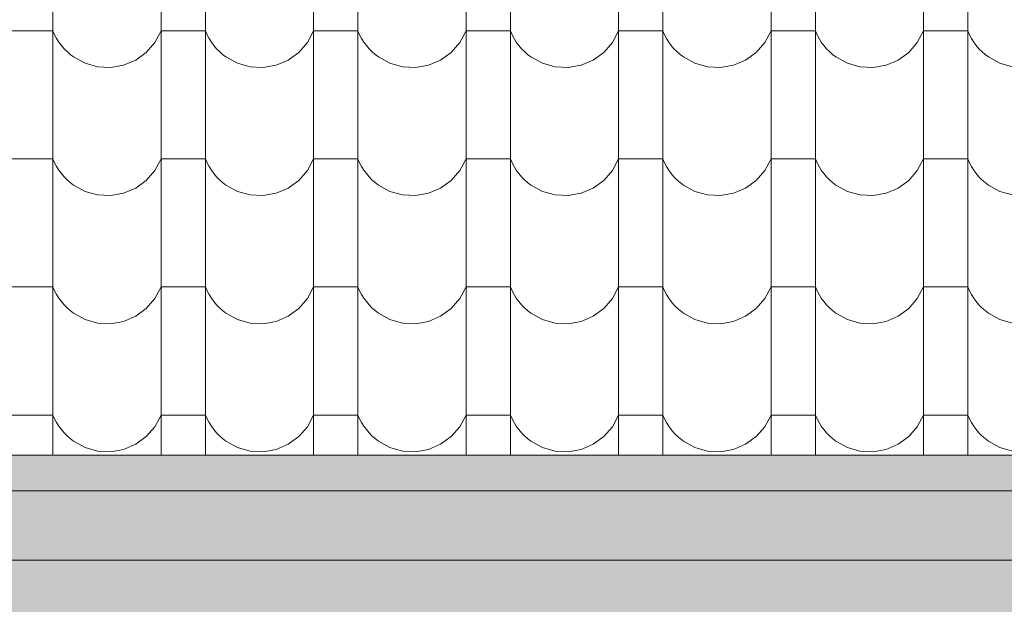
# Model space of a CAD drawing. Extents: x -547885 to -186295, y -25370 to 156194.
# Tile 237 of 256: x -365487 to -364422, y -18264 to -17631. Entities that reach past the tile are written whole.
import ezdxf

# ---------------------------------------------------------------- set-up
doc = ezdxf.new("R2010")
doc.units = 0
doc.header["$MEASUREMENT"] = 0
doc.linetypes.add('Dashed', pattern=[564.444447, 282.222223, -282.222223])
for name, color, linetype, lineweight, true_color in [('arch wypelnienia_Nr_Pióra__102', 7, 'Continuous', 9, 0xb4b4b4), ('arch wypelnienia_Nr_Pióra__2', 7, 'Continuous', 13, 0x7f7f7f), ('arch wypelnienia_Nr_Pióra__81', 7, 'Continuous', 13, 0x6a6a6a)]:
    doc.layers.add(name, color=color, linetype=linetype, lineweight=lineweight, true_color=true_color)
doc.layers.add('INWENT KONST. DREWNIANA_Nr_Pióra__21', color=7, linetype='Continuous', lineweight=9)
doc.layers.add('INWENT RURY SPUSTOWE_Nr_Pióra__21', color=7, linetype='Continuous', lineweight=9)

# ---------------------------------------------------------------- blocks, each defined once
blk = doc.blocks.new('*X1053')
at = {"layer": 'arch wypelnienia_Nr_Pióra__102', "linetype": 'Continuous'}
for p, q in [((-365451, -17589.5), (-365451, -17728)), ((-365334, -17589.5), (-365334, -17728)), ((-365286, -17589.5), (-365286, -17728)), ((-365169, -17589.5), (-365169, -17728)), ((-365121, -17589.5), (-365121, -17728)), ((-365004, -17589.5), (-365004, -17728)), ((-364956, -17589.5), (-364956, -17728)), ((-364839, -17589.5), (-364839, -17728)), ((-364791, -17589.5), (-364791, -17728)), ((-364674, -17589.5), (-364674, -17728)), ((-364626, -17589.5), (-364626, -17728)), ((-364509, -17589.5), (-364509, -17728)), ((-364461, -17589.5), (-364461, -17728)), ((-365475, -17643.5), (-365499, -17643.5)), ((-365451, -17643.5), (-365475, -17643.5)), ((-365451, -17643.5), (-365449.2, -17647.7)), ((-365340.7, -17656.1), (-365334, -17643.5)), ((-365310, -17643.5), (-365334, -17643.5)), ((-365286, -17643.5), (-365310, -17643.5)), ((-365286, -17643.5), (-365284.2, -17647.7)), ((-365175.7, -17656.1), (-365169, -17643.5)), ((-365145, -17643.5), (-365169, -17643.5)), ((-365121, -17643.5), (-365145, -17643.5)), ((-365121, -17643.5), (-365119.2, -17647.7)), ((-365010.7, -17656.1), (-365004, -17643.5)), ((-364980, -17643.5), (-365004, -17643.5)), ((-364956, -17643.5), (-364980, -17643.5)), ((-364956, -17643.5), (-364954.2, -17647.7)), ((-364845.7, -17656.1), (-364839, -17643.5)), ((-364815, -17643.5), (-364839, -17643.5)), ((-364791, -17643.5), (-364815, -17643.5)), ((-364791, -17643.5), (-364789.2, -17647.7)), ((-364680.7, -17656.1), (-364674, -17643.5)), ((-364650, -17643.5), (-364674, -17643.5)), ((-364626, -17643.5), (-364650, -17643.5)), ((-364626, -17643.5), (-364624.2, -17647.7)), ((-364515.7, -17656.1), (-364509, -17643.5)), ((-364485, -17643.5), (-364509, -17643.5)), ((-364461, -17643.5), (-364485, -17643.5)), ((-364461, -17643.5), (-364459.2, -17647.7)), ((-365449.2, -17647.7), (-365447, -17651.7)), ((-365447, -17651.7), (-365444.6, -17655.6)), ((-365284.2, -17647.7), (-365282, -17651.7)), ((-365282, -17651.7), (-365279.6, -17655.6)), ((-365119.2, -17647.7), (-365117, -17651.7)), ((-365117, -17651.7), (-365114.6, -17655.6)), ((-364954.2, -17647.7), (-364952, -17651.7)), ((-364952, -17651.7), (-364949.6, -17655.6)), ((-364789.2, -17647.7), (-364787, -17651.7)), ((-364787, -17651.7), (-364784.6, -17655.6)), ((-364624.2, -17647.7), (-364622, -17651.7)), ((-364622, -17651.7), (-364619.6, -17655.6)), ((-364459.2, -17647.7), (-364457, -17651.7)), ((-364457, -17651.7), (-364454.6, -17655.6)), ((-365444.6, -17655.6), (-365441.9, -17659.3)), ((-365441.9, -17659.3), (-365439, -17662.8)), ((-365439, -17662.8), (-365435.8, -17666)), ((-365350, -17666.8), (-365340.7, -17656.1)), ((-365279.6, -17655.6), (-365276.9, -17659.3)), ((-365276.9, -17659.3), (-365274, -17662.8)), ((-365274, -17662.8), (-365270.8, -17666)), ((-365185, -17666.8), (-365175.7, -17656.1)), ((-365114.6, -17655.6), (-365111.9, -17659.3)), ((-365111.9, -17659.3), (-365109, -17662.8)), ((-365109, -17662.8), (-365105.8, -17666)), ((-365020, -17666.8), (-365010.7, -17656.1)), ((-364949.6, -17655.6), (-364946.9, -17659.3)), ((-364946.9, -17659.3), (-364944, -17662.8)), ((-364944, -17662.8), (-364940.8, -17666)), ((-364855, -17666.8), (-364845.7, -17656.1)), ((-364784.6, -17655.6), (-364781.9, -17659.3)), ((-364781.9, -17659.3), (-364779, -17662.8)), ((-364779, -17662.8), (-364775.8, -17666)), ((-364690, -17666.8), (-364680.7, -17656.1)), ((-364619.6, -17655.6), (-364616.9, -17659.3)), ((-364616.9, -17659.3), (-364614, -17662.8)), ((-364614, -17662.8), (-364610.8, -17666)), ((-364525, -17666.8), (-364515.7, -17656.1)), ((-364454.6, -17655.6), (-364451.9, -17659.3)), ((-364451.9, -17659.3), (-364449, -17662.8)), ((-364449, -17662.8), (-364445.8, -17666)), ((-365435.8, -17666), (-365432.4, -17669)), ((-365432.4, -17669), (-365428.8, -17671.8)), ((-365428.8, -17671.8), (-365416.3, -17678.6)), ((-365374.5, -17680.7), (-365361.5, -17675.1)), ((-365361.5, -17675.1), (-365350, -17666.8)), ((-365270.8, -17666), (-365267.4, -17669)), ((-365267.4, -17669), (-365263.8, -17671.8)), ((-365263.8, -17671.8), (-365251.3, -17678.6)), ((-365209.5, -17680.7), (-365196.5, -17675.1)), ((-365196.5, -17675.1), (-365185, -17666.8)), ((-365105.8, -17666), (-365102.4, -17669)), ((-365102.4, -17669), (-365098.8, -17671.8)), ((-365098.8, -17671.8), (-365086.3, -17678.6)), ((-365044.5, -17680.7), (-365031.5, -17675.1)), ((-365031.5, -17675.1), (-365020, -17666.8)), ((-364940.8, -17666), (-364937.4, -17669)), ((-364937.4, -17669), (-364933.8, -17671.8)), ((-364933.8, -17671.8), (-364921.3, -17678.6)), ((-364879.5, -17680.7), (-364866.5, -17675.1)), ((-364866.5, -17675.1), (-364855, -17666.8)), ((-364775.8, -17666), (-364772.4, -17669)), ((-364772.4, -17669), (-364768.8, -17671.8)), ((-364768.8, -17671.8), (-364756.3, -17678.6)), ((-364714.5, -17680.7), (-364701.5, -17675.1)), ((-364701.5, -17675.1), (-364690, -17666.8)), ((-364610.8, -17666), (-364607.4, -17669)), ((-364607.4, -17669), (-364603.8, -17671.8)), ((-364603.8, -17671.8), (-364591.3, -17678.6)), ((-364549.5, -17680.7), (-364536.5, -17675.1)), ((-364536.5, -17675.1), (-364525, -17666.8)), ((-364445.8, -17666), (-364442.4, -17669)), ((-364442.4, -17669), (-364438.8, -17671.8)), ((-364438.8, -17671.8), (-364426.3, -17678.6)), ((-365416.3, -17678.6), (-365402.7, -17682.5)), ((-365402.7, -17682.5), (-365388.5, -17683.2)), ((-365388.5, -17683.2), (-365374.5, -17680.7)), ((-365251.3, -17678.6), (-365237.7, -17682.5)), ((-365237.7, -17682.5), (-365223.5, -17683.2)), ((-365223.5, -17683.2), (-365209.5, -17680.7)), ((-365086.3, -17678.6), (-365072.7, -17682.5)), ((-365072.7, -17682.5), (-365058.5, -17683.2)), ((-365058.5, -17683.2), (-365044.5, -17680.7)), ((-364921.3, -17678.6), (-364907.7, -17682.5)), ((-364907.7, -17682.5), (-364893.5, -17683.2)), ((-364893.5, -17683.2), (-364879.5, -17680.7)), ((-364756.3, -17678.6), (-364742.7, -17682.5)), ((-364742.7, -17682.5), (-364728.5, -17683.2)), ((-364728.5, -17683.2), (-364714.5, -17680.7)), ((-364591.3, -17678.6), (-364577.7, -17682.5)), ((-364577.7, -17682.5), (-364563.5, -17683.2)), ((-364563.5, -17683.2), (-364549.5, -17680.7)), ((-364426.3, -17678.6), (-364412.7, -17682.5)), ((-365451, -17728), (-365451, -17866.5)), ((-365334, -17728), (-365334, -17866.5)), ((-365286, -17728), (-365286, -17866.5)), ((-365169, -17728), (-365169, -17866.5)), ((-365121, -17728), (-365121, -17866.5)), ((-365004, -17728), (-365004, -17866.5)), ((-364956, -17728), (-364956, -17866.5)), ((-364839, -17728), (-364839, -17866.5)), ((-364791, -17728), (-364791, -17866.5)), ((-364674, -17728), (-364674, -17866.5)), ((-364626, -17728), (-364626, -17866.5)), ((-364509, -17728), (-364509, -17866.5)), ((-364461, -17728), (-364461, -17866.5)), ((-365475, -17782), (-365499, -17782)), ((-365451, -17782), (-365475, -17782)), ((-365451, -17782), (-365449.2, -17786.2)), ((-365340.7, -17794.6), (-365334, -17782)), ((-365310, -17782), (-365334, -17782)), ((-365286, -17782), (-365310, -17782)), ((-365286, -17782), (-365284.2, -17786.2)), ((-365175.7, -17794.6), (-365169, -17782)), ((-365145, -17782), (-365169, -17782)), ((-365121, -17782), (-365145, -17782)), ((-365121, -17782), (-365119.2, -17786.2)), ((-365010.7, -17794.6), (-365004, -17782)), ((-364980, -17782), (-365004, -17782)), ((-364956, -17782), (-364980, -17782)), ((-364956, -17782), (-364954.2, -17786.2)), ((-364845.7, -17794.6), (-364839, -17782)), ((-364815, -17782), (-364839, -17782)), ((-364791, -17782), (-364815, -17782)), ((-364791, -17782), (-364789.2, -17786.2)), ((-364680.7, -17794.6), (-364674, -17782)), ((-364650, -17782), (-364674, -17782)), ((-364626, -17782), (-364650, -17782)), ((-364626, -17782), (-364624.2, -17786.2)), ((-364515.7, -17794.6), (-364509, -17782)), ((-364485, -17782), (-364509, -17782)), ((-364461, -17782), (-364485, -17782)), ((-364461, -17782), (-364459.2, -17786.2)), ((-365449.2, -17786.2), (-365447, -17790.2)), ((-365447, -17790.2), (-365444.6, -17794.1)), ((-365284.2, -17786.2), (-365282, -17790.2)), ((-365282, -17790.2), (-365279.6, -17794.1)), ((-365119.2, -17786.2), (-365117, -17790.2)), ((-365117, -17790.2), (-365114.6, -17794.1)), ((-364954.2, -17786.2), (-364952, -17790.2)), ((-364952, -17790.2), (-364949.6, -17794.1)), ((-364789.2, -17786.2), (-364787, -17790.2)), ((-364787, -17790.2), (-364784.6, -17794.1)), ((-364624.2, -17786.2), (-364622, -17790.2)), ((-364622, -17790.2), (-364619.6, -17794.1)), ((-364459.2, -17786.2), (-364457, -17790.2)), ((-364457, -17790.2), (-364454.6, -17794.1)), ((-365444.6, -17794.1), (-365441.9, -17797.8)), ((-365441.9, -17797.8), (-365439, -17801.3)), ((-365439, -17801.3), (-365435.8, -17804.5)), ((-365350, -17805.3), (-365340.7, -17794.6)), ((-365279.6, -17794.1), (-365276.9, -17797.8)), ((-365276.9, -17797.8), (-365274, -17801.3)), ((-365274, -17801.3), (-365270.8, -17804.5)), ((-365185, -17805.3), (-365175.7, -17794.6)), ((-365114.6, -17794.1), (-365111.9, -17797.8)), ((-365111.9, -17797.8), (-365109, -17801.3)), ((-365109, -17801.3), (-365105.8, -17804.5)), ((-365020, -17805.3), (-365010.7, -17794.6)), ((-364949.6, -17794.1), (-364946.9, -17797.8)), ((-364946.9, -17797.8), (-364944, -17801.3)), ((-364944, -17801.3), (-364940.8, -17804.5)), ((-364855, -17805.3), (-364845.7, -17794.6)), ((-364784.6, -17794.1), (-364781.9, -17797.8)), ((-364781.9, -17797.8), (-364779, -17801.3)), ((-364779, -17801.3), (-364775.8, -17804.5)), ((-364690, -17805.3), (-364680.7, -17794.6)), ((-364619.6, -17794.1), (-364616.9, -17797.8)), ((-364616.9, -17797.8), (-364614, -17801.3)), ((-364614, -17801.3), (-364610.8, -17804.5)), ((-364525, -17805.3), (-364515.7, -17794.6)), ((-364454.6, -17794.1), (-364451.9, -17797.8)), ((-364451.9, -17797.8), (-364449, -17801.3)), ((-364449, -17801.3), (-364445.8, -17804.5)), ((-365435.8, -17804.5), (-365432.4, -17807.5)), ((-365432.4, -17807.5), (-365428.8, -17810.3)), ((-365428.8, -17810.3), (-365416.3, -17817.1)), ((-365374.5, -17819.2), (-365361.5, -17813.6)), ((-365361.5, -17813.6), (-365350, -17805.3)), ((-365270.8, -17804.5), (-365267.4, -17807.5)), ((-365267.4, -17807.5), (-365263.8, -17810.3)), ((-365263.8, -17810.3), (-365251.3, -17817.1)), ((-365209.5, -17819.2), (-365196.5, -17813.6)), ((-365196.5, -17813.6), (-365185, -17805.3)), ((-365105.8, -17804.5), (-365102.4, -17807.5)), ((-365102.4, -17807.5), (-365098.8, -17810.3)), ((-365098.8, -17810.3), (-365086.3, -17817.1)), ((-365044.5, -17819.2), (-365031.5, -17813.6)), ((-365031.5, -17813.6), (-365020, -17805.3)), ((-364940.8, -17804.5), (-364937.4, -17807.5)), ((-364937.4, -17807.5), (-364933.8, -17810.3)), ((-364933.8, -17810.3), (-364921.3, -17817.1)), ((-364879.5, -17819.2), (-364866.5, -17813.6)), ((-364866.5, -17813.6), (-364855, -17805.3)), ((-364775.8, -17804.5), (-364772.4, -17807.5)), ((-364772.4, -17807.5), (-364768.8, -17810.3)), ((-364768.8, -17810.3), (-364756.3, -17817.1)), ((-364714.5, -17819.2), (-364701.5, -17813.6)), ((-364701.5, -17813.6), (-364690, -17805.3)), ((-364610.8, -17804.5), (-364607.4, -17807.5)), ((-364607.4, -17807.5), (-364603.8, -17810.3)), ((-364603.8, -17810.3), (-364591.3, -17817.1)), ((-364549.5, -17819.2), (-364536.5, -17813.6)), ((-364536.5, -17813.6), (-364525, -17805.3)), ((-364445.8, -17804.5), (-364442.4, -17807.5)), ((-364442.4, -17807.5), (-364438.8, -17810.3)), ((-364438.8, -17810.3), (-364426.3, -17817.1)), ((-365416.3, -17817.1), (-365402.7, -17821)), ((-365402.7, -17821), (-365388.5, -17821.7)), ((-365388.5, -17821.7), (-365374.5, -17819.2)), ((-365251.3, -17817.1), (-365237.7, -17821)), ((-365237.7, -17821), (-365223.5, -17821.7)), ((-365223.5, -17821.7), (-365209.5, -17819.2)), ((-365086.3, -17817.1), (-365072.7, -17821)), ((-365072.7, -17821), (-365058.5, -17821.7)), ((-365058.5, -17821.7), (-365044.5, -17819.2)), ((-364921.3, -17817.1), (-364907.7, -17821)), ((-364907.7, -17821), (-364893.5, -17821.7)), ((-364893.5, -17821.7), (-364879.5, -17819.2)), ((-364756.3, -17817.1), (-364742.7, -17821)), ((-364742.7, -17821), (-364728.5, -17821.7)), ((-364728.5, -17821.7), (-364714.5, -17819.2)), ((-364591.3, -17817.1), (-364577.7, -17821)), ((-364577.7, -17821), (-364563.5, -17821.7)), ((-364563.5, -17821.7), (-364549.5, -17819.2)), ((-364426.3, -17817.1), (-364412.7, -17821)), ((-365451, -17866.5), (-365451, -18005)), ((-365334, -17866.5), (-365334, -18005)), ((-365286, -17866.5), (-365286, -18005)), ((-365169, -17866.5), (-365169, -18005)), ((-365121, -17866.5), (-365121, -18005)), ((-365004, -17866.5), (-365004, -18005)), ((-364956, -17866.5), (-364956, -18005)), ((-364839, -17866.5), (-364839, -18005)), ((-364791, -17866.5), (-364791, -18005)), ((-364674, -17866.5), (-364674, -18005)), ((-364626, -17866.5), (-364626, -18005)), ((-364509, -17866.5), (-364509, -18005)), ((-364461, -17866.5), (-364461, -18005)), ((-365475, -17920.5), (-365499, -17920.5)), ((-365451, -17920.5), (-365475, -17920.5)), ((-365451, -17920.5), (-365449.2, -17924.7)), ((-365340.7, -17933.1), (-365334, -17920.5)), ((-365310, -17920.5), (-365334, -17920.5)), ((-365286, -17920.5), (-365310, -17920.5)), ((-365286, -17920.5), (-365284.2, -17924.7)), ((-365175.7, -17933.1), (-365169, -17920.5)), ((-365145, -17920.5), (-365169, -17920.5)), ((-365121, -17920.5), (-365145, -17920.5)), ((-365121, -17920.5), (-365119.2, -17924.7)), ((-365010.7, -17933.1), (-365004, -17920.5)), ((-364980, -17920.5), (-365004, -17920.5)), ((-364956, -17920.5), (-364980, -17920.5)), ((-364956, -17920.5), (-364954.2, -17924.7)), ((-364845.7, -17933.1), (-364839, -17920.5)), ((-364815, -17920.5), (-364839, -17920.5)), ((-364791, -17920.5), (-364815, -17920.5)), ((-364791, -17920.5), (-364789.2, -17924.7)), ((-364680.7, -17933.1), (-364674, -17920.5)), ((-364650, -17920.5), (-364674, -17920.5)), ((-364626, -17920.5), (-364650, -17920.5)), ((-364626, -17920.5), (-364624.2, -17924.7)), ((-364515.7, -17933.1), (-364509, -17920.5)), ((-364485, -17920.5), (-364509, -17920.5)), ((-364461, -17920.5), (-364485, -17920.5)), ((-364461, -17920.5), (-364459.2, -17924.7)), ((-365449.2, -17924.7), (-365447, -17928.7)), ((-365447, -17928.7), (-365444.6, -17932.6)), ((-365284.2, -17924.7), (-365282, -17928.7)), ((-365282, -17928.7), (-365279.6, -17932.6)), ((-365119.2, -17924.7), (-365117, -17928.7)), ((-365117, -17928.7), (-365114.6, -17932.6)), ((-364954.2, -17924.7), (-364952, -17928.7)), ((-364952, -17928.7), (-364949.6, -17932.6)), ((-364789.2, -17924.7), (-364787, -17928.7)), ((-364787, -17928.7), (-364784.6, -17932.6)), ((-364624.2, -17924.7), (-364622, -17928.7)), ((-364622, -17928.7), (-364619.6, -17932.6)), ((-364459.2, -17924.7), (-364457, -17928.7)), ((-364457, -17928.7), (-364454.6, -17932.6)), ((-365444.6, -17932.6), (-365441.9, -17936.3)), ((-365441.9, -17936.3), (-365439, -17939.8)), ((-365439, -17939.8), (-365435.8, -17943)), ((-365350, -17943.8), (-365340.7, -17933.1)), ((-365279.6, -17932.6), (-365276.9, -17936.3)), ((-365276.9, -17936.3), (-365274, -17939.8)), ((-365274, -17939.8), (-365270.8, -17943)), ((-365185, -17943.8), (-365175.7, -17933.1)), ((-365114.6, -17932.6), (-365111.9, -17936.3)), ((-365111.9, -17936.3), (-365109, -17939.8)), ((-365109, -17939.8), (-365105.8, -17943)), ((-365020, -17943.8), (-365010.7, -17933.1)), ((-364949.6, -17932.6), (-364946.9, -17936.3)), ((-364946.9, -17936.3), (-364944, -17939.8)), ((-364944, -17939.8), (-364940.8, -17943)), ((-364855, -17943.8), (-364845.7, -17933.1)), ((-364784.6, -17932.6), (-364781.9, -17936.3)), ((-364781.9, -17936.3), (-364779, -17939.8)), ((-364779, -17939.8), (-364775.8, -17943)), ((-364690, -17943.8), (-364680.7, -17933.1)), ((-364619.6, -17932.6), (-364616.9, -17936.3)), ((-364616.9, -17936.3), (-364614, -17939.8)), ((-364614, -17939.8), (-364610.8, -17943)), ((-364525, -17943.8), (-364515.7, -17933.1)), ((-364454.6, -17932.6), (-364451.9, -17936.3)), ((-364451.9, -17936.3), (-364449, -17939.8)), ((-364449, -17939.8), (-364445.8, -17943)), ((-365435.8, -17943), (-365432.4, -17946)), ((-365432.4, -17946), (-365428.8, -17948.8)), ((-365428.8, -17948.8), (-365416.3, -17955.6)), ((-365374.5, -17957.7), (-365361.5, -17952.1)), ((-365361.5, -17952.1), (-365350, -17943.8)), ((-365270.8, -17943), (-365267.4, -17946)), ((-365267.4, -17946), (-365263.8, -17948.8)), ((-365263.8, -17948.8), (-365251.3, -17955.6)), ((-365209.5, -17957.7), (-365196.5, -17952.1)), ((-365196.5, -17952.1), (-365185, -17943.8)), ((-365105.8, -17943), (-365102.4, -17946)), ((-365102.4, -17946), (-365098.8, -17948.8)), ((-365098.8, -17948.8), (-365086.3, -17955.6)), ((-365044.5, -17957.7), (-365031.5, -17952.1)), ((-365031.5, -17952.1), (-365020, -17943.8)), ((-364940.8, -17943), (-364937.4, -17946)), ((-364937.4, -17946), (-364933.8, -17948.8)), ((-364933.8, -17948.8), (-364921.3, -17955.6)), ((-364879.5, -17957.7), (-364866.5, -17952.1)), ((-364866.5, -17952.1), (-364855, -17943.8)), ((-364775.8, -17943), (-364772.4, -17946)), ((-364772.4, -17946), (-364768.8, -17948.8)), ((-364768.8, -17948.8), (-364756.3, -17955.6)), ((-364714.5, -17957.7), (-364701.5, -17952.1)), ((-364701.5, -17952.1), (-364690, -17943.8)), ((-364610.8, -17943), (-364607.4, -17946)), ((-364607.4, -17946), (-364603.8, -17948.8)), ((-364603.8, -17948.8), (-364591.3, -17955.6)), ((-364549.5, -17957.7), (-364536.5, -17952.1)), ((-364536.5, -17952.1), (-364525, -17943.8)), ((-364445.8, -17943), (-364442.4, -17946)), ((-364442.4, -17946), (-364438.8, -17948.8)), ((-364438.8, -17948.8), (-364426.3, -17955.6)), ((-365416.3, -17955.6), (-365402.7, -17959.5)), ((-365402.7, -17959.5), (-365388.5, -17960.2)), ((-365388.5, -17960.2), (-365374.5, -17957.7)), ((-365251.3, -17955.6), (-365237.7, -17959.5)), ((-365237.7, -17959.5), (-365223.5, -17960.2)), ((-365223.5, -17960.2), (-365209.5, -17957.7)), ((-365086.3, -17955.6), (-365072.7, -17959.5)), ((-365072.7, -17959.5), (-365058.5, -17960.2)), ((-365058.5, -17960.2), (-365044.5, -17957.7)), ((-364921.3, -17955.6), (-364907.7, -17959.5)), ((-364907.7, -17959.5), (-364893.5, -17960.2)), ((-364893.5, -17960.2), (-364879.5, -17957.7)), ((-364756.3, -17955.6), (-364742.7, -17959.5)), ((-364742.7, -17959.5), (-364728.5, -17960.2)), ((-364728.5, -17960.2), (-364714.5, -17957.7)), ((-364591.3, -17955.6), (-364577.7, -17959.5)), ((-364577.7, -17959.5), (-364563.5, -17960.2)), ((-364563.5, -17960.2), (-364549.5, -17957.7)), ((-364426.3, -17955.6), (-364412.7, -17959.5)), ((-365451, -18005), (-365451, -18102.4)), ((-365334, -18005), (-365334, -18102.4)), ((-365286, -18005), (-365286, -18102.4)), ((-365169, -18005), (-365169, -18102.4)), ((-365121, -18005), (-365121, -18102.4)), ((-365004, -18005), (-365004, -18102.4)), ((-364956, -18005), (-364956, -18102.4)), ((-364839, -18005), (-364839, -18102.4)), ((-364791, -18005), (-364791, -18102.4)), ((-364674, -18005), (-364674, -18102.4)), ((-364626, -18005), (-364626, -18102.4)), ((-364509, -18005), (-364509, -18102.4)), ((-364461, -18005), (-364461, -18102.4)), ((-365475, -18059), (-365499, -18059)), ((-365451, -18059), (-365475, -18059)), ((-365451, -18059), (-365449.2, -18063.2)), ((-365340.7, -18071.6), (-365334, -18059)), ((-365310, -18059), (-365334, -18059)), ((-365286, -18059), (-365310, -18059)), ((-365286, -18059), (-365284.2, -18063.2)), ((-365175.7, -18071.6), (-365169, -18059)), ((-365145, -18059), (-365169, -18059)), ((-365121, -18059), (-365145, -18059)), ((-365121, -18059), (-365119.2, -18063.2)), ((-365010.7, -18071.6), (-365004, -18059)), ((-364980, -18059), (-365004, -18059)), ((-364956, -18059), (-364980, -18059)), ((-364956, -18059), (-364954.2, -18063.2)), ((-364845.7, -18071.6), (-364839, -18059)), ((-364815, -18059), (-364839, -18059)), ((-364791, -18059), (-364815, -18059)), ((-364791, -18059), (-364789.2, -18063.2)), ((-364680.7, -18071.6), (-364674, -18059)), ((-364650, -18059), (-364674, -18059)), ((-364626, -18059), (-364650, -18059)), ((-364626, -18059), (-364624.2, -18063.2)), ((-364515.7, -18071.6), (-364509, -18059)), ((-364485, -18059), (-364509, -18059)), ((-364461, -18059), (-364485, -18059)), ((-364461, -18059), (-364459.2, -18063.2)), ((-365449.2, -18063.2), (-365447, -18067.2)), ((-365447, -18067.2), (-365444.6, -18071.1)), ((-365284.2, -18063.2), (-365282, -18067.2)), ((-365282, -18067.2), (-365279.6, -18071.1)), ((-365119.2, -18063.2), (-365117, -18067.2)), ((-365117, -18067.2), (-365114.6, -18071.1)), ((-364954.2, -18063.2), (-364952, -18067.2)), ((-364952, -18067.2), (-364949.6, -18071.1)), ((-364789.2, -18063.2), (-364787, -18067.2)), ((-364787, -18067.2), (-364784.6, -18071.1)), ((-364624.2, -18063.2), (-364622, -18067.2)), ((-364622, -18067.2), (-364619.6, -18071.1)), ((-364459.2, -18063.2), (-364457, -18067.2)), ((-364457, -18067.2), (-364454.6, -18071.1)), ((-365444.6, -18071.1), (-365441.9, -18074.8)), ((-365441.9, -18074.8), (-365439, -18078.3)), ((-365439, -18078.3), (-365435.8, -18081.5)), ((-365350, -18082.3), (-365340.7, -18071.6)), ((-365279.6, -18071.1), (-365276.9, -18074.8)), ((-365276.9, -18074.8), (-365274, -18078.3)), ((-365274, -18078.3), (-365270.8, -18081.5)), ((-365185, -18082.3), (-365175.7, -18071.6)), ((-365114.6, -18071.1), (-365111.9, -18074.8)), ((-365111.9, -18074.8), (-365109, -18078.3)), ((-365109, -18078.3), (-365105.8, -18081.5)), ((-365020, -18082.3), (-365010.7, -18071.6)), ((-364949.6, -18071.1), (-364946.9, -18074.8)), ((-364946.9, -18074.8), (-364944, -18078.3)), ((-364944, -18078.3), (-364940.8, -18081.5)), ((-364855, -18082.3), (-364845.7, -18071.6)), ((-364784.6, -18071.1), (-364781.9, -18074.8)), ((-364781.9, -18074.8), (-364779, -18078.3)), ((-364779, -18078.3), (-364775.8, -18081.5)), ((-364690, -18082.3), (-364680.7, -18071.6)), ((-364619.6, -18071.1), (-364616.9, -18074.8)), ((-364616.9, -18074.8), (-364614, -18078.3)), ((-364614, -18078.3), (-364610.8, -18081.5)), ((-364525, -18082.3), (-364515.7, -18071.6)), ((-364454.6, -18071.1), (-364451.9, -18074.8)), ((-364451.9, -18074.8), (-364449, -18078.3)), ((-364449, -18078.3), (-364445.8, -18081.5)), ((-365435.8, -18081.5), (-365432.4, -18084.5)), ((-365432.4, -18084.5), (-365428.8, -18087.3)), ((-365428.8, -18087.3), (-365416.3, -18094.1)), ((-365374.5, -18096.2), (-365361.5, -18090.6)), ((-365361.5, -18090.6), (-365350, -18082.3)), ((-365270.8, -18081.5), (-365267.4, -18084.5)), ((-365267.4, -18084.5), (-365263.8, -18087.3)), ((-365263.8, -18087.3), (-365251.3, -18094.1)), ((-365209.5, -18096.2), (-365196.5, -18090.6)), ((-365196.5, -18090.6), (-365185, -18082.3)), ((-365105.8, -18081.5), (-365102.4, -18084.5)), ((-365102.4, -18084.5), (-365098.8, -18087.3)), ((-365098.8, -18087.3), (-365086.3, -18094.1)), ((-365044.5, -18096.2), (-365031.5, -18090.6)), ((-365031.5, -18090.6), (-365020, -18082.3)), ((-364940.8, -18081.5), (-364937.4, -18084.5)), ((-364937.4, -18084.5), (-364933.8, -18087.3)), ((-364933.8, -18087.3), (-364921.3, -18094.1)), ((-364879.5, -18096.2), (-364866.5, -18090.6)), ((-364866.5, -18090.6), (-364855, -18082.3)), ((-364775.8, -18081.5), (-364772.4, -18084.5)), ((-364772.4, -18084.5), (-364768.8, -18087.3)), ((-364768.8, -18087.3), (-364756.3, -18094.1)), ((-364714.5, -18096.2), (-364701.5, -18090.6)), ((-364701.5, -18090.6), (-364690, -18082.3)), ((-364610.8, -18081.5), (-364607.4, -18084.5)), ((-364607.4, -18084.5), (-364603.8, -18087.3)), ((-364603.8, -18087.3), (-364591.3, -18094.1)), ((-364549.5, -18096.2), (-364536.5, -18090.6)), ((-364536.5, -18090.6), (-364525, -18082.3)), ((-364445.8, -18081.5), (-364442.4, -18084.5)), ((-364442.4, -18084.5), (-364438.8, -18087.3)), ((-364438.8, -18087.3), (-364426.3, -18094.1)), ((-365416.3, -18094.1), (-365402.7, -18098)), ((-365402.7, -18098), (-365388.5, -18098.7)), ((-365388.5, -18098.7), (-365374.5, -18096.2)), ((-365251.3, -18094.1), (-365237.7, -18098)), ((-365237.7, -18098), (-365223.5, -18098.7)), ((-365223.5, -18098.7), (-365209.5, -18096.2)), ((-365086.3, -18094.1), (-365072.7, -18098)), ((-365072.7, -18098), (-365058.5, -18098.7)), ((-365058.5, -18098.7), (-365044.5, -18096.2)), ((-364921.3, -18094.1), (-364907.7, -18098)), ((-364907.7, -18098), (-364893.5, -18098.7)), ((-364893.5, -18098.7), (-364879.5, -18096.2)), ((-364756.3, -18094.1), (-364742.7, -18098)), ((-364742.7, -18098), (-364728.5, -18098.7)), ((-364728.5, -18098.7), (-364714.5, -18096.2)), ((-364591.3, -18094.1), (-364577.7, -18098)), ((-364577.7, -18098), (-364563.5, -18098.7)), ((-364563.5, -18098.7), (-364549.5, -18096.2)), ((-364426.3, -18094.1), (-364412.7, -18098))]:
    blk.add_line(p, q, dxfattribs=at)
blk = doc.blocks.new('Wypełnienie_1')
at = {"layer": 'arch wypelnienia_Nr_Pióra__102', "linetype": 'Dashed'}
blk.add_blockref('*X1053', (0, 0), dxfattribs=at)

msp = doc.modelspace()

# ---------------------------------------------------------------- hatches: boundary and pattern name
at = {"layer": 'arch wypelnienia_Nr_Pióra__2', "linetype": 'Continuous', "lineweight": 0, "true_color": 0x3f3f3f}
h = msp.add_hatch(color=250, dxfattribs=at)
h.paths.add_polyline_path([(-366883.3, -18289.6), (-366683.3, -18289.6), (-366683.3, -20349.6), (-366563.3, -20349.6), (-366563.3, -18559.6), (-366311.3, -18289.6), (-364423.3, -18289.6), (-364423.3, -20349.6), (-364303.3, -20349.6), (-364303.3, -18289.6), (-362165.3, -18289.6), (-361913.3, -18559.6), (-361913.3, -20349.6), (-361793.3, -20349.6), (-361793.3, -18559.6), (-361541.3, -18289.6), (-359413.3, -18289.6), (-359413.3, -20345.4), (-359293.3, -20345), (-359293.3, -18289.6), (-357155.3, -18289.6), (-356903.3, -18559.6), (-356903.3, -20336.9), (-356783.3, -20336.5), (-356783.3, -18559.6), (-356531.3, -18289.6), (-354413.3, -18289.6), (-354413.3, -20328.5), (-354293.3, -20328), (-354293.3, -18289.6), (-352225.3, -18289.6), (-351973.3, -18559.6), (-351973.3, -20320.2), (-351903.3, -20320), (-351903.3, -18559.6), (-351903.3, -18289.6), (-351903.3, -18215.9), (-366883.3, -18215.9)], flags=0)
h.paths.add_polyline_path([(-366461.8, -18289.6), (-366563.3, -18398.4), (-366563.3, -18289.6)], flags=0)
h.paths.add_polyline_path([(-362014.9, -18289.6), (-361913.3, -18289.6), (-361913.3, -18398.4)], flags=0)
h.paths.add_polyline_path([(-361793.3, -18398.4), (-361793.3, -18289.6), (-361691.8, -18289.6)], flags=0)
h.paths.add_polyline_path([(-356903.3, -18398.4), (-357004.9, -18289.6), (-356903.3, -18289.6)], flags=0)
h.paths.add_polyline_path([(-356783.3, -18398.4), (-356783.3, -18289.6), (-356681.8, -18289.6)], flags=0)
h.paths.add_polyline_path([(-352074.9, -18289.6), (-351973.3, -18289.6), (-351973.3, -18398.4)], flags=0)
at = {"layer": 'arch wypelnienia_Nr_Pióra__81', "linetype": 'Continuous'}
msp.add_hatch(color=256, dxfattribs=at).paths.add_polyline_path([(-366883.3, -18215.9), (-351903.3, -18215.9), (-351903.3, -18102.4), (-366883.3, -18102.4)], flags=0)

# ---------------------------------------------------------------- linework, layer by layer
at = {"layer": 'INWENT KONST. DREWNIANA_Nr_Pióra__21', "linetype": 'Continuous'}
msp.add_line((-366883.3, -18102.4), (-351903.3, -18102.4), dxfattribs=at)
at = {"layer": 'INWENT RURY SPUSTOWE_Nr_Pióra__21', "linetype": 'Continuous'}
for p, q in [((-366883.3, -18140.9), (-351903.3, -18140.9)), ((-366883.3, -18215.9), (-351903.3, -18215.9))]:
    msp.add_line(p, q, dxfattribs=at)

# ---------------------------------------------------------------- block references
at = {"layer": 'arch wypelnienia_Nr_Pióra__102', "linetype": 'Dashed'}
msp.add_blockref('Wypełnienie_1', (0, 0), dxfattribs=at)

doc.saveas('drawing.dxf')
